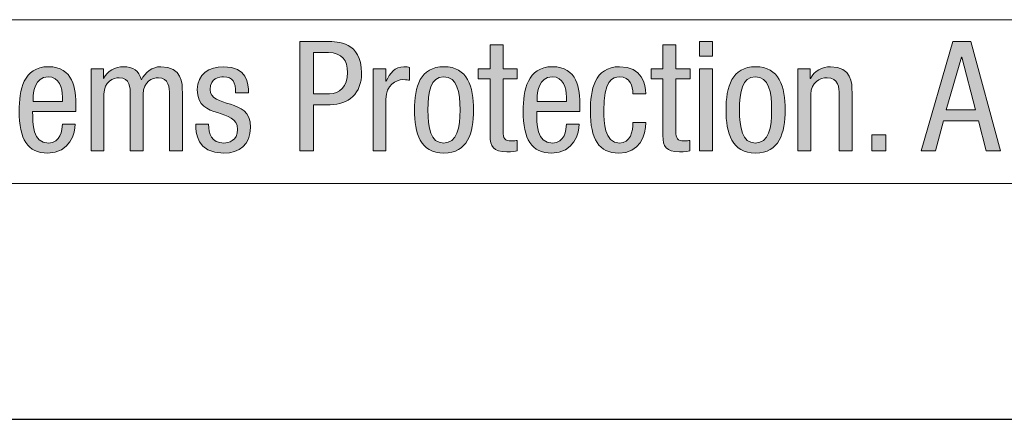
# Model space of a CAD drawing. Header units: inches. Extents: x -3.1 to 15.2, y -1.5 to 10.6.
# Tile 79 of 89: x 13.589 to 14.032, y -1.518 to -1.338. Entities that reach past the tile are written whole.
import ezdxf

# ---------------------------------------------------------------- set-up
doc = ezdxf.new("R2010")
doc.units = ezdxf.units.IN
doc.header["$MEASUREMENT"] = 0
doc.layers.add('chop', color=7, linetype='Continuous')

# ---------------------------------------------------------------- blocks, each defined once
blk = doc.blocks.new('block 3183')
at = {"layer": 'chop', "color": 7, "lineweight": 30, "true_color": 0xffffff}
blk.add_lwpolyline([(-3.01312, -1.51754), (15.17438, -1.51754)], dxfattribs=at)
blk = doc.blocks.new('block 3113')
at = {"layer": 'chop'}
blk.add_blockref('block 3183', (0, 0), dxfattribs=at)
blk = doc.blocks.new('block 3238')
at = {"layer": 'chop', "true_color": 0x231f20}
h = blk.add_hatch(color=179, dxfattribs=at)
h.dxf.hatch_style = 2
edge = h.paths.add_edge_path()
edge.add_spline(control_points=[(13.71554, -1.34774), (13.71554, -1.34774), (13.72807, -1.34774), (13.72807, -1.34774), (13.73234, -1.34774), (13.74329, -1.34774), (13.74329, -1.36186), (13.74329, -1.37103), (13.73743, -1.37611), (13.7291, -1.37611), (13.7291, -1.37611), (13.72158, -1.37611), (13.72158, -1.37611), (13.72158, -1.37611), (13.72158, -1.39692), (13.72158, -1.39692), (13.72158, -1.39692), (13.71554, -1.39692), (13.71554, -1.39692), (13.71554, -1.39692), (13.71554, -1.34774), (13.71554, -1.34774)], knot_values=[0, 0, 0, 0, 1, 1, 1, 2, 2, 2, 3, 3, 3, 4, 4, 4, 5, 5, 5, 6, 6, 6, 7, 7, 7, 7], degree=3, periodic=1)
edge = h.paths.add_edge_path()
edge.add_spline(control_points=[(13.72158, -1.37116), (13.72158, -1.37116), (13.72883, -1.37116), (13.72883, -1.37116), (13.73324, -1.37116), (13.73695, -1.36812), (13.73695, -1.36159), (13.73695, -1.35621), (13.7344, -1.3527), (13.72841, -1.3527), (13.72841, -1.3527), (13.72158, -1.3527), (13.72158, -1.3527), (13.72158, -1.3527), (13.72158, -1.37116), (13.72158, -1.37116)], knot_values=[0, 0, 0, 0, 1, 1, 1, 2, 2, 2, 3, 3, 3, 4, 4, 4, 5, 5, 5, 5], degree=3, periodic=1)
h = blk.add_hatch(color=179, dxfattribs=at)
h.dxf.hatch_style = 2
edge = h.paths.add_edge_path()
edge.add_spline(control_points=[(13.80112, -1.34926), (13.80112, -1.34926), (13.80691, -1.34926), (13.80691, -1.34926), (13.80691, -1.34926), (13.80691, -1.36), (13.80691, -1.36), (13.80691, -1.36), (13.81331, -1.36), (13.81331, -1.36), (13.81331, -1.36), (13.81331, -1.36454), (13.81331, -1.36454), (13.81331, -1.36454), (13.80691, -1.36454), (13.80691, -1.36454), (13.80691, -1.36454), (13.80691, -1.38824), (13.80691, -1.38824), (13.80691, -1.39121), (13.80767, -1.39237), (13.8107, -1.39237), (13.81194, -1.39237), (13.81262, -1.39224), (13.81325, -1.39217), (13.81325, -1.39217), (13.81325, -1.39692), (13.81325, -1.39692), (13.81249, -1.39705), (13.81097, -1.39733), (13.80857, -1.39733), (13.80257, -1.39733), (13.80112, -1.39486), (13.80112, -1.39003), (13.80112, -1.39003), (13.80112, -1.36454), (13.80112, -1.36454), (13.80112, -1.36454), (13.79575, -1.36454), (13.79575, -1.36454), (13.79575, -1.36454), (13.79575, -1.36), (13.79575, -1.36), (13.79575, -1.36), (13.80112, -1.36), (13.80112, -1.36), (13.80112, -1.36), (13.80112, -1.34926), (13.80112, -1.34926)], knot_values=[0, 0, 0, 0, 1, 1, 1, 2, 2, 2, 3, 3, 3, 4, 4, 4, 5, 5, 5, 6, 6, 6, 7, 7, 7, 8, 8, 8, 9, 9, 9, 10, 10, 10, 11, 11, 11, 12, 12, 12, 13, 13, 13, 14, 14, 14, 15, 15, 15, 16, 16, 16, 16], degree=3, periodic=1)
h = blk.add_hatch(color=179, dxfattribs=at)
h.dxf.hatch_style = 2
edge = h.paths.add_edge_path()
edge.add_spline(control_points=[(13.87885, -1.34926), (13.87885, -1.34926), (13.88464, -1.34926), (13.88464, -1.34926), (13.88464, -1.34926), (13.88464, -1.36), (13.88464, -1.36), (13.88464, -1.36), (13.89105, -1.36), (13.89105, -1.36), (13.89105, -1.36), (13.89105, -1.36454), (13.89105, -1.36454), (13.89105, -1.36454), (13.88464, -1.36454), (13.88464, -1.36454), (13.88464, -1.36454), (13.88464, -1.38824), (13.88464, -1.38824), (13.88464, -1.39121), (13.8854, -1.39237), (13.88843, -1.39237), (13.88968, -1.39237), (13.89035, -1.39224), (13.89098, -1.39217), (13.89098, -1.39217), (13.89098, -1.39692), (13.89098, -1.39692), (13.89022, -1.39705), (13.8887, -1.39733), (13.8863, -1.39733), (13.8803, -1.39733), (13.87885, -1.39486), (13.87885, -1.39003), (13.87885, -1.39003), (13.87885, -1.36454), (13.87885, -1.36454), (13.87885, -1.36454), (13.87348, -1.36454), (13.87348, -1.36454), (13.87348, -1.36454), (13.87348, -1.36), (13.87348, -1.36), (13.87348, -1.36), (13.87885, -1.36), (13.87885, -1.36), (13.87885, -1.36), (13.87885, -1.34926), (13.87885, -1.34926)], knot_values=[0, 0, 0, 0, 1, 1, 1, 2, 2, 2, 3, 3, 3, 4, 4, 4, 5, 5, 5, 6, 6, 6, 7, 7, 7, 8, 8, 8, 9, 9, 9, 10, 10, 10, 11, 11, 11, 12, 12, 12, 13, 13, 13, 14, 14, 14, 15, 15, 15, 16, 16, 16, 16], degree=3, periodic=1)
h = blk.add_hatch(color=179, dxfattribs=at)
h.dxf.hatch_style = 2
h.paths.add_polyline_path([(13.89532, -1.34774), (13.9011, -1.34774), (13.9011, -1.35436), (13.89532, -1.35436)])
h.paths.add_polyline_path([(13.89532, -1.36), (13.9011, -1.36), (13.9011, -1.39692), (13.89532, -1.39692)])
h = blk.add_hatch(color=179, dxfattribs=at)
h.dxf.hatch_style = 2
h.paths.add_polyline_path([(14.00926, -1.34774), (14.0174, -1.34774), (14.03063, -1.39692), (14.02428, -1.39692), (14.02078, -1.38342), (14.00507, -1.38342), (14.00142, -1.39692), (13.99508, -1.39692)])
h.paths.add_polyline_path([(14.00631, -1.37846), (14.01953, -1.37846), (14.01326, -1.3547), (14.01313, -1.3547)])
h = blk.add_hatch(color=179, dxfattribs=at)
h.dxf.hatch_style = 2
edge = h.paths.add_edge_path()
edge.add_spline(control_points=[(13.59531, -1.37915), (13.59531, -1.38479), (13.59531, -1.39334), (13.6024, -1.39334), (13.60791, -1.39334), (13.60867, -1.38755), (13.60867, -1.38479), (13.60867, -1.38479), (13.61445, -1.38479), (13.61445, -1.38479), (13.61445, -1.38873), (13.61211, -1.39788), (13.60205, -1.39788), (13.59303, -1.39788), (13.58925, -1.39162), (13.58925, -1.37895), (13.58925, -1.36971), (13.59104, -1.35904), (13.6024, -1.35904), (13.6137, -1.35904), (13.61473, -1.36888), (13.61473, -1.3768), (13.61473, -1.3768), (13.61473, -1.37915), (13.61473, -1.37915), (13.61473, -1.37915), (13.59531, -1.37915), (13.59531, -1.37915)], knot_values=[0, 0, 0, 0, 1, 1, 1, 2, 2, 2, 3, 3, 3, 4, 4, 4, 5, 5, 5, 6, 6, 6, 7, 7, 7, 8, 8, 8, 9, 9, 9, 9], degree=3, periodic=1)
edge = h.paths.add_edge_path()
edge.add_spline(control_points=[(13.60867, -1.37461), (13.60867, -1.37461), (13.60867, -1.3726), (13.60867, -1.3726), (13.60867, -1.36848), (13.60735, -1.36358), (13.60227, -1.36358), (13.5962, -1.36358), (13.59551, -1.37103), (13.59551, -1.37322), (13.59551, -1.37322), (13.59551, -1.37461), (13.59551, -1.37461), (13.59551, -1.37461), (13.60867, -1.37461), (13.60867, -1.37461)], knot_values=[0, 0, 0, 0, 1, 1, 1, 2, 2, 2, 3, 3, 3, 4, 4, 4, 5, 5, 5, 5], degree=3, periodic=1)
h = blk.add_hatch(color=179, dxfattribs=at)
h.dxf.hatch_style = 2
edge = h.paths.add_edge_path()
edge.add_spline(control_points=[(13.62161, -1.36), (13.62161, -1.36), (13.62712, -1.36), (13.62712, -1.36), (13.62712, -1.36), (13.62712, -1.36434), (13.62712, -1.36434), (13.62712, -1.36434), (13.62725, -1.36434), (13.62725, -1.36434), (13.62877, -1.36096), (13.63262, -1.35904), (13.6362, -1.35904), (13.64048, -1.35904), (13.64303, -1.36069), (13.64421, -1.3649), (13.64585, -1.36165), (13.64916, -1.35904), (13.65294, -1.35904), (13.66265, -1.35904), (13.66265, -1.3664), (13.66265, -1.37074), (13.66265, -1.37074), (13.66265, -1.39692), (13.66265, -1.39692), (13.66265, -1.39692), (13.65687, -1.39692), (13.65687, -1.39692), (13.65687, -1.39692), (13.65687, -1.37143), (13.65687, -1.37143), (13.65687, -1.36861), (13.65667, -1.364), (13.65191, -1.364), (13.64922, -1.364), (13.64502, -1.36565), (13.64502, -1.37143), (13.64502, -1.37143), (13.64502, -1.39692), (13.64502, -1.39692), (13.64502, -1.39692), (13.63924, -1.39692), (13.63924, -1.39692), (13.63924, -1.39692), (13.63924, -1.37143), (13.63924, -1.37143), (13.63924, -1.36861), (13.63904, -1.364), (13.63428, -1.364), (13.63159, -1.364), (13.62739, -1.36565), (13.62739, -1.37143), (13.62739, -1.37143), (13.62739, -1.39692), (13.62739, -1.39692), (13.62739, -1.39692), (13.62161, -1.39692), (13.62161, -1.39692), (13.62161, -1.39692), (13.62161, -1.36), (13.62161, -1.36)], knot_values=[0, 0, 0, 0, 1, 1, 1, 2, 2, 2, 3, 3, 3, 4, 4, 4, 5, 5, 5, 6, 6, 6, 7, 7, 7, 8, 8, 8, 9, 9, 9, 10, 10, 10, 11, 11, 11, 12, 12, 12, 13, 13, 13, 14, 14, 14, 15, 15, 15, 16, 16, 16, 17, 17, 17, 18, 18, 18, 19, 19, 19, 20, 20, 20, 20], degree=3, periodic=1)
h = blk.add_hatch(color=179, dxfattribs=at)
h.dxf.hatch_style = 2
edge = h.paths.add_edge_path()
edge.add_spline(control_points=[(13.6866, -1.37081), (13.6866, -1.36613), (13.68537, -1.36358), (13.68117, -1.36358), (13.67931, -1.36358), (13.67517, -1.36407), (13.67517, -1.36924), (13.67517, -1.37358), (13.67971, -1.37439), (13.68427, -1.37591), (13.68875, -1.37743), (13.69329, -1.37901), (13.69329, -1.38631), (13.69329, -1.3941), (13.68826, -1.39788), (13.68137, -1.39788), (13.66884, -1.39788), (13.6687, -1.38859), (13.6687, -1.38479), (13.6687, -1.38479), (13.67449, -1.38479), (13.67449, -1.38479), (13.67449, -1.38927), (13.67573, -1.39334), (13.68137, -1.39334), (13.68323, -1.39334), (13.6875, -1.39244), (13.6875, -1.38721), (13.6875, -1.38224), (13.68296, -1.38121), (13.67848, -1.37969), (13.674, -1.37819), (13.66939, -1.37687), (13.66939, -1.36924), (13.66939, -1.36235), (13.67476, -1.35904), (13.68117, -1.35904), (13.69191, -1.35904), (13.69233, -1.36647), (13.6924, -1.37081), (13.6924, -1.37081), (13.6866, -1.37081), (13.6866, -1.37081)], knot_values=[0, 0, 0, 0, 1, 1, 1, 2, 2, 2, 3, 3, 3, 4, 4, 4, 5, 5, 5, 6, 6, 6, 7, 7, 7, 8, 8, 8, 9, 9, 9, 10, 10, 10, 11, 11, 11, 12, 12, 12, 13, 13, 13, 14, 14, 14, 14], degree=3, periodic=1)
h = blk.add_hatch(color=179, dxfattribs=at)
h.dxf.hatch_style = 2
edge = h.paths.add_edge_path()
edge.add_spline(control_points=[(13.74844, -1.36), (13.74844, -1.36), (13.75423, -1.36), (13.75423, -1.36), (13.75423, -1.36), (13.75423, -1.36551), (13.75423, -1.36551), (13.75423, -1.36551), (13.75437, -1.36551), (13.75437, -1.36551), (13.75602, -1.36199), (13.75822, -1.35904), (13.76236, -1.35904), (13.76352, -1.35904), (13.76435, -1.35917), (13.76491, -1.35946), (13.76491, -1.35946), (13.76491, -1.3651), (13.76491, -1.3651), (13.76435, -1.36503), (13.76367, -1.36483), (13.7618, -1.36483), (13.75891, -1.36483), (13.75423, -1.36745), (13.75423, -1.37358), (13.75423, -1.37358), (13.75423, -1.39692), (13.75423, -1.39692), (13.75423, -1.39692), (13.74844, -1.39692), (13.74844, -1.39692), (13.74844, -1.39692), (13.74844, -1.36), (13.74844, -1.36)], knot_values=[0, 0, 0, 0, 1, 1, 1, 2, 2, 2, 3, 3, 3, 4, 4, 4, 5, 5, 5, 6, 6, 6, 7, 7, 7, 8, 8, 8, 9, 9, 9, 10, 10, 10, 11, 11, 11, 11], degree=3, periodic=1)
h = blk.add_hatch(color=179, dxfattribs=at)
h.dxf.hatch_style = 2
edge = h.paths.add_edge_path()
edge.add_spline(control_points=[(13.78033, -1.35904), (13.791, -1.35904), (13.79362, -1.36806), (13.79362, -1.37846), (13.79362, -1.38886), (13.79093, -1.39788), (13.78033, -1.39788), (13.76965, -1.39788), (13.76704, -1.38886), (13.76704, -1.37846), (13.76704, -1.36806), (13.76972, -1.35904), (13.78033, -1.35904)], knot_values=[0, 0, 0, 0, 1, 1, 1, 2, 2, 2, 3, 3, 3, 4, 4, 4, 4], degree=3, periodic=1)
edge = h.paths.add_edge_path()
edge.add_spline(control_points=[(13.78757, -1.37846), (13.78757, -1.37047), (13.78639, -1.36358), (13.78019, -1.36358), (13.77435, -1.36358), (13.7731, -1.37047), (13.7731, -1.37846), (13.7731, -1.38645), (13.77426, -1.39334), (13.78019, -1.39334), (13.78632, -1.39334), (13.78757, -1.38645), (13.78757, -1.37846)], knot_values=[0, 0, 0, 0, 1, 1, 1, 2, 2, 2, 3, 3, 3, 4, 4, 4, 4], degree=3, periodic=1)
h = blk.add_hatch(color=179, dxfattribs=at)
h.dxf.hatch_style = 2
edge = h.paths.add_edge_path()
edge.add_spline(control_points=[(13.82205, -1.37915), (13.82205, -1.38479), (13.82205, -1.39334), (13.82914, -1.39334), (13.83465, -1.39334), (13.83541, -1.38755), (13.83541, -1.38479), (13.83541, -1.38479), (13.84119, -1.38479), (13.84119, -1.38479), (13.84119, -1.38873), (13.83885, -1.39788), (13.82879, -1.39788), (13.81977, -1.39788), (13.81599, -1.39162), (13.81599, -1.37895), (13.81599, -1.36971), (13.81778, -1.35904), (13.82914, -1.35904), (13.84044, -1.35904), (13.84147, -1.36888), (13.84147, -1.3768), (13.84147, -1.3768), (13.84147, -1.37915), (13.84147, -1.37915), (13.84147, -1.37915), (13.82205, -1.37915), (13.82205, -1.37915)], knot_values=[0, 0, 0, 0, 1, 1, 1, 2, 2, 2, 3, 3, 3, 4, 4, 4, 5, 5, 5, 6, 6, 6, 7, 7, 7, 8, 8, 8, 9, 9, 9, 9], degree=3, periodic=1)
edge = h.paths.add_edge_path()
edge.add_spline(control_points=[(13.83541, -1.37461), (13.83541, -1.37461), (13.83541, -1.3726), (13.83541, -1.3726), (13.83541, -1.36848), (13.83409, -1.36358), (13.82901, -1.36358), (13.82294, -1.36358), (13.82225, -1.37103), (13.82225, -1.37322), (13.82225, -1.37322), (13.82225, -1.37461), (13.82225, -1.37461), (13.82225, -1.37461), (13.83541, -1.37461), (13.83541, -1.37461)], knot_values=[0, 0, 0, 0, 1, 1, 1, 2, 2, 2, 3, 3, 3, 4, 4, 4, 5, 5, 5, 5], degree=3, periodic=1)
h = blk.add_hatch(color=179, dxfattribs=at)
h.dxf.hatch_style = 2
edge = h.paths.add_edge_path()
edge.add_spline(control_points=[(13.86536, -1.37123), (13.86536, -1.36765), (13.86392, -1.36358), (13.85951, -1.36358), (13.85593, -1.36358), (13.85227, -1.36537), (13.85227, -1.37888), (13.85227, -1.38369), (13.85234, -1.39334), (13.85929, -1.39334), (13.86426, -1.39334), (13.86536, -1.3881), (13.86536, -1.3841), (13.86536, -1.3841), (13.87115, -1.3841), (13.87115, -1.3841), (13.87115, -1.38996), (13.86825, -1.39788), (13.85902, -1.39788), (13.85, -1.39788), (13.84622, -1.39162), (13.84622, -1.37895), (13.84622, -1.36971), (13.84801, -1.35904), (13.85936, -1.35904), (13.86943, -1.35904), (13.87115, -1.36696), (13.87115, -1.37123), (13.87115, -1.37123), (13.86536, -1.37123), (13.86536, -1.37123)], knot_values=[0, 0, 0, 0, 1, 1, 1, 2, 2, 2, 3, 3, 3, 4, 4, 4, 5, 5, 5, 6, 6, 6, 7, 7, 7, 8, 8, 8, 9, 9, 9, 10, 10, 10, 10], degree=3, periodic=1)
h = blk.add_hatch(color=179, dxfattribs=at)
h.dxf.hatch_style = 2
edge = h.paths.add_edge_path()
edge.add_spline(control_points=[(13.92052, -1.35904), (13.93119, -1.35904), (13.93381, -1.36806), (13.93381, -1.37846), (13.93381, -1.38886), (13.93113, -1.39788), (13.92052, -1.39788), (13.90984, -1.39788), (13.90723, -1.38886), (13.90723, -1.37846), (13.90723, -1.36806), (13.90991, -1.35904), (13.92052, -1.35904)], knot_values=[0, 0, 0, 0, 1, 1, 1, 2, 2, 2, 3, 3, 3, 4, 4, 4, 4], degree=3, periodic=1)
edge = h.paths.add_edge_path()
edge.add_spline(control_points=[(13.92776, -1.37846), (13.92776, -1.37047), (13.92658, -1.36358), (13.92038, -1.36358), (13.91454, -1.36358), (13.91329, -1.37047), (13.91329, -1.37846), (13.91329, -1.38645), (13.91446, -1.39334), (13.92038, -1.39334), (13.92651, -1.39334), (13.92776, -1.38645), (13.92776, -1.37846)], knot_values=[0, 0, 0, 0, 1, 1, 1, 2, 2, 2, 3, 3, 3, 4, 4, 4, 4], degree=3, periodic=1)
h = blk.add_hatch(color=179, dxfattribs=at)
h.dxf.hatch_style = 2
edge = h.paths.add_edge_path()
edge.add_spline(control_points=[(13.93959, -1.36), (13.93959, -1.36), (13.94511, -1.36), (13.94511, -1.36), (13.94511, -1.36), (13.94511, -1.36434), (13.94511, -1.36434), (13.94511, -1.36434), (13.94524, -1.36434), (13.94524, -1.36434), (13.94675, -1.36096), (13.95062, -1.35904), (13.9542, -1.35904), (13.96391, -1.35904), (13.96391, -1.3664), (13.96391, -1.37074), (13.96391, -1.37074), (13.96391, -1.39692), (13.96391, -1.39692), (13.96391, -1.39692), (13.95812, -1.39692), (13.95812, -1.39692), (13.95812, -1.39692), (13.95812, -1.37143), (13.95812, -1.37143), (13.95812, -1.36861), (13.95791, -1.364), (13.95268, -1.364), (13.94958, -1.364), (13.94538, -1.36606), (13.94538, -1.37143), (13.94538, -1.37143), (13.94538, -1.39692), (13.94538, -1.39692), (13.94538, -1.39692), (13.93959, -1.39692), (13.93959, -1.39692), (13.93959, -1.39692), (13.93959, -1.36), (13.93959, -1.36)], knot_values=[0, 0, 0, 0, 1, 1, 1, 2, 2, 2, 3, 3, 3, 4, 4, 4, 5, 5, 5, 6, 6, 6, 7, 7, 7, 8, 8, 8, 9, 9, 9, 10, 10, 10, 11, 11, 11, 12, 12, 12, 13, 13, 13, 13], degree=3, periodic=1)
h = blk.add_hatch(color=179, dxfattribs=at)
h.dxf.hatch_style = 2
h.paths.add_polyline_path([(13.97278, -1.38962), (13.97911, -1.38962), (13.97911, -1.39692), (13.97278, -1.39692)])
at = {"layer": 'chop', "lineweight": 0}
for points in [[(13.89532, -1.34774), (13.9011, -1.34774), (13.9011, -1.35436), (13.89532, -1.35436), (13.89532, -1.34774)], [(14.00926, -1.34774), (14.0174, -1.34774), (14.03063, -1.39692), (14.02428, -1.39692), (14.02078, -1.38342), (14.00507, -1.38342), (14.00142, -1.39692), (13.99508, -1.39692), (14.00926, -1.34774)], [(14.00631, -1.37846), (14.01953, -1.37846), (14.01326, -1.3547), (14.01313, -1.3547), (14.00631, -1.37846)], [(13.89532, -1.36), (13.9011, -1.36), (13.9011, -1.39692), (13.89532, -1.39692), (13.89532, -1.36)], [(13.97278, -1.38962), (13.97911, -1.38962), (13.97911, -1.39692), (13.97278, -1.39692), (13.97278, -1.38962)]]:
    blk.add_lwpolyline(points, dxfattribs=at)
for points, knots in [([(13.71554, -1.34774), (13.71554, -1.34774), (13.72807, -1.34774), (13.72807, -1.34774), (13.73234, -1.34774), (13.74329, -1.34774), (13.74329, -1.36186), (13.74329, -1.37103), (13.73743, -1.37611), (13.7291, -1.37611), (13.7291, -1.37611), (13.72158, -1.37611), (13.72158, -1.37611), (13.72158, -1.37611), (13.72158, -1.39692), (13.72158, -1.39692), (13.72158, -1.39692), (13.71554, -1.39692), (13.71554, -1.39692), (13.71554, -1.39692), (13.71554, -1.34774), (13.71554, -1.34774)], [0, 0, 0, 0, 1, 1, 1, 2, 2, 2, 3, 3, 3, 4, 4, 4, 5, 5, 5, 6, 6, 6, 7, 7, 7, 7]), ([(13.80112, -1.34926), (13.80112, -1.34926), (13.80691, -1.34926), (13.80691, -1.34926), (13.80691, -1.34926), (13.80691, -1.36), (13.80691, -1.36), (13.80691, -1.36), (13.81331, -1.36), (13.81331, -1.36), (13.81331, -1.36), (13.81331, -1.36454), (13.81331, -1.36454), (13.81331, -1.36454), (13.80691, -1.36454), (13.80691, -1.36454), (13.80691, -1.36454), (13.80691, -1.38824), (13.80691, -1.38824), (13.80691, -1.39121), (13.80767, -1.39237), (13.8107, -1.39237), (13.81194, -1.39237), (13.81262, -1.39224), (13.81325, -1.39217), (13.81325, -1.39217), (13.81325, -1.39692), (13.81325, -1.39692), (13.81249, -1.39705), (13.81097, -1.39733), (13.80857, -1.39733), (13.80257, -1.39733), (13.80112, -1.39486), (13.80112, -1.39003), (13.80112, -1.39003), (13.80112, -1.36454), (13.80112, -1.36454), (13.80112, -1.36454), (13.79575, -1.36454), (13.79575, -1.36454), (13.79575, -1.36454), (13.79575, -1.36), (13.79575, -1.36), (13.79575, -1.36), (13.80112, -1.36), (13.80112, -1.36), (13.80112, -1.36), (13.80112, -1.34926), (13.80112, -1.34926)], [0, 0, 0, 0, 1, 1, 1, 2, 2, 2, 3, 3, 3, 4, 4, 4, 5, 5, 5, 6, 6, 6, 7, 7, 7, 8, 8, 8, 9, 9, 9, 10, 10, 10, 11, 11, 11, 12, 12, 12, 13, 13, 13, 14, 14, 14, 15, 15, 15, 16, 16, 16, 16]), ([(13.87885, -1.34926), (13.87885, -1.34926), (13.88464, -1.34926), (13.88464, -1.34926), (13.88464, -1.34926), (13.88464, -1.36), (13.88464, -1.36), (13.88464, -1.36), (13.89105, -1.36), (13.89105, -1.36), (13.89105, -1.36), (13.89105, -1.36454), (13.89105, -1.36454), (13.89105, -1.36454), (13.88464, -1.36454), (13.88464, -1.36454), (13.88464, -1.36454), (13.88464, -1.38824), (13.88464, -1.38824), (13.88464, -1.39121), (13.8854, -1.39237), (13.88843, -1.39237), (13.88968, -1.39237), (13.89035, -1.39224), (13.89098, -1.39217), (13.89098, -1.39217), (13.89098, -1.39692), (13.89098, -1.39692), (13.89022, -1.39705), (13.8887, -1.39733), (13.8863, -1.39733), (13.8803, -1.39733), (13.87885, -1.39486), (13.87885, -1.39003), (13.87885, -1.39003), (13.87885, -1.36454), (13.87885, -1.36454), (13.87885, -1.36454), (13.87348, -1.36454), (13.87348, -1.36454), (13.87348, -1.36454), (13.87348, -1.36), (13.87348, -1.36), (13.87348, -1.36), (13.87885, -1.36), (13.87885, -1.36), (13.87885, -1.36), (13.87885, -1.34926), (13.87885, -1.34926)], [0, 0, 0, 0, 1, 1, 1, 2, 2, 2, 3, 3, 3, 4, 4, 4, 5, 5, 5, 6, 6, 6, 7, 7, 7, 8, 8, 8, 9, 9, 9, 10, 10, 10, 11, 11, 11, 12, 12, 12, 13, 13, 13, 14, 14, 14, 15, 15, 15, 16, 16, 16, 16]), ([(13.72158, -1.37116), (13.72158, -1.37116), (13.72883, -1.37116), (13.72883, -1.37116), (13.73324, -1.37116), (13.73695, -1.36812), (13.73695, -1.36159), (13.73695, -1.35621), (13.7344, -1.3527), (13.72841, -1.3527), (13.72841, -1.3527), (13.72158, -1.3527), (13.72158, -1.3527), (13.72158, -1.3527), (13.72158, -1.37116), (13.72158, -1.37116)], [0, 0, 0, 0, 1, 1, 1, 2, 2, 2, 3, 3, 3, 4, 4, 4, 5, 5, 5, 5]), ([(13.59531, -1.37915), (13.59531, -1.38479), (13.59531, -1.39334), (13.6024, -1.39334), (13.60791, -1.39334), (13.60867, -1.38755), (13.60867, -1.38479), (13.60867, -1.38479), (13.61445, -1.38479), (13.61445, -1.38479), (13.61445, -1.38873), (13.61211, -1.39788), (13.60205, -1.39788), (13.59303, -1.39788), (13.58925, -1.39162), (13.58925, -1.37895), (13.58925, -1.36971), (13.59104, -1.35904), (13.6024, -1.35904), (13.6137, -1.35904), (13.61473, -1.36888), (13.61473, -1.3768), (13.61473, -1.3768), (13.61473, -1.37915), (13.61473, -1.37915), (13.61473, -1.37915), (13.59531, -1.37915), (13.59531, -1.37915)], [0, 0, 0, 0, 1, 1, 1, 2, 2, 2, 3, 3, 3, 4, 4, 4, 5, 5, 5, 6, 6, 6, 7, 7, 7, 8, 8, 8, 9, 9, 9, 9]), ([(13.62161, -1.36), (13.62161, -1.36), (13.62712, -1.36), (13.62712, -1.36), (13.62712, -1.36), (13.62712, -1.36434), (13.62712, -1.36434), (13.62712, -1.36434), (13.62725, -1.36434), (13.62725, -1.36434), (13.62877, -1.36096), (13.63262, -1.35904), (13.6362, -1.35904), (13.64048, -1.35904), (13.64303, -1.36069), (13.64421, -1.3649), (13.64585, -1.36165), (13.64916, -1.35904), (13.65294, -1.35904), (13.66265, -1.35904), (13.66265, -1.3664), (13.66265, -1.37074), (13.66265, -1.37074), (13.66265, -1.39692), (13.66265, -1.39692), (13.66265, -1.39692), (13.65687, -1.39692), (13.65687, -1.39692), (13.65687, -1.39692), (13.65687, -1.37143), (13.65687, -1.37143), (13.65687, -1.36861), (13.65667, -1.364), (13.65191, -1.364), (13.64922, -1.364), (13.64502, -1.36565), (13.64502, -1.37143), (13.64502, -1.37143), (13.64502, -1.39692), (13.64502, -1.39692), (13.64502, -1.39692), (13.63924, -1.39692), (13.63924, -1.39692), (13.63924, -1.39692), (13.63924, -1.37143), (13.63924, -1.37143), (13.63924, -1.36861), (13.63904, -1.364), (13.63428, -1.364), (13.63159, -1.364), (13.62739, -1.36565), (13.62739, -1.37143), (13.62739, -1.37143), (13.62739, -1.39692), (13.62739, -1.39692), (13.62739, -1.39692), (13.62161, -1.39692), (13.62161, -1.39692), (13.62161, -1.39692), (13.62161, -1.36), (13.62161, -1.36)], [0, 0, 0, 0, 1, 1, 1, 2, 2, 2, 3, 3, 3, 4, 4, 4, 5, 5, 5, 6, 6, 6, 7, 7, 7, 8, 8, 8, 9, 9, 9, 10, 10, 10, 11, 11, 11, 12, 12, 12, 13, 13, 13, 14, 14, 14, 15, 15, 15, 16, 16, 16, 17, 17, 17, 18, 18, 18, 19, 19, 19, 20, 20, 20, 20]), ([(13.6866, -1.37081), (13.6866, -1.36613), (13.68537, -1.36358), (13.68117, -1.36358), (13.67931, -1.36358), (13.67517, -1.36407), (13.67517, -1.36924), (13.67517, -1.37358), (13.67971, -1.37439), (13.68427, -1.37591), (13.68875, -1.37743), (13.69329, -1.37901), (13.69329, -1.38631), (13.69329, -1.3941), (13.68826, -1.39788), (13.68137, -1.39788), (13.66884, -1.39788), (13.6687, -1.38859), (13.6687, -1.38479), (13.6687, -1.38479), (13.67449, -1.38479), (13.67449, -1.38479), (13.67449, -1.38927), (13.67573, -1.39334), (13.68137, -1.39334), (13.68323, -1.39334), (13.6875, -1.39244), (13.6875, -1.38721), (13.6875, -1.38224), (13.68296, -1.38121), (13.67848, -1.37969), (13.674, -1.37819), (13.66939, -1.37687), (13.66939, -1.36924), (13.66939, -1.36235), (13.67476, -1.35904), (13.68117, -1.35904), (13.69191, -1.35904), (13.69233, -1.36647), (13.6924, -1.37081), (13.6924, -1.37081), (13.6866, -1.37081), (13.6866, -1.37081)], [0, 0, 0, 0, 1, 1, 1, 2, 2, 2, 3, 3, 3, 4, 4, 4, 5, 5, 5, 6, 6, 6, 7, 7, 7, 8, 8, 8, 9, 9, 9, 10, 10, 10, 11, 11, 11, 12, 12, 12, 13, 13, 13, 14, 14, 14, 14]), ([(13.74844, -1.36), (13.74844, -1.36), (13.75423, -1.36), (13.75423, -1.36), (13.75423, -1.36), (13.75423, -1.36551), (13.75423, -1.36551), (13.75423, -1.36551), (13.75437, -1.36551), (13.75437, -1.36551), (13.75602, -1.36199), (13.75822, -1.35904), (13.76236, -1.35904), (13.76352, -1.35904), (13.76435, -1.35917), (13.76491, -1.35946), (13.76491, -1.35946), (13.76491, -1.3651), (13.76491, -1.3651), (13.76435, -1.36503), (13.76367, -1.36483), (13.7618, -1.36483), (13.75891, -1.36483), (13.75423, -1.36745), (13.75423, -1.37358), (13.75423, -1.37358), (13.75423, -1.39692), (13.75423, -1.39692), (13.75423, -1.39692), (13.74844, -1.39692), (13.74844, -1.39692), (13.74844, -1.39692), (13.74844, -1.36), (13.74844, -1.36)], [0, 0, 0, 0, 1, 1, 1, 2, 2, 2, 3, 3, 3, 4, 4, 4, 5, 5, 5, 6, 6, 6, 7, 7, 7, 8, 8, 8, 9, 9, 9, 10, 10, 10, 11, 11, 11, 11]), ([(13.78033, -1.35904), (13.791, -1.35904), (13.79362, -1.36806), (13.79362, -1.37846), (13.79362, -1.38886), (13.79093, -1.39788), (13.78033, -1.39788), (13.76965, -1.39788), (13.76704, -1.38886), (13.76704, -1.37846), (13.76704, -1.36806), (13.76972, -1.35904), (13.78033, -1.35904)], [0, 0, 0, 0, 1, 1, 1, 2, 2, 2, 3, 3, 3, 4, 4, 4, 4]), ([(13.82205, -1.37915), (13.82205, -1.38479), (13.82205, -1.39334), (13.82914, -1.39334), (13.83465, -1.39334), (13.83541, -1.38755), (13.83541, -1.38479), (13.83541, -1.38479), (13.84119, -1.38479), (13.84119, -1.38479), (13.84119, -1.38873), (13.83885, -1.39788), (13.82879, -1.39788), (13.81977, -1.39788), (13.81599, -1.39162), (13.81599, -1.37895), (13.81599, -1.36971), (13.81778, -1.35904), (13.82914, -1.35904), (13.84044, -1.35904), (13.84147, -1.36888), (13.84147, -1.3768), (13.84147, -1.3768), (13.84147, -1.37915), (13.84147, -1.37915), (13.84147, -1.37915), (13.82205, -1.37915), (13.82205, -1.37915)], [0, 0, 0, 0, 1, 1, 1, 2, 2, 2, 3, 3, 3, 4, 4, 4, 5, 5, 5, 6, 6, 6, 7, 7, 7, 8, 8, 8, 9, 9, 9, 9]), ([(13.86536, -1.37123), (13.86536, -1.36765), (13.86392, -1.36358), (13.85951, -1.36358), (13.85593, -1.36358), (13.85227, -1.36537), (13.85227, -1.37888), (13.85227, -1.38369), (13.85234, -1.39334), (13.85929, -1.39334), (13.86426, -1.39334), (13.86536, -1.3881), (13.86536, -1.3841), (13.86536, -1.3841), (13.87115, -1.3841), (13.87115, -1.3841), (13.87115, -1.38996), (13.86825, -1.39788), (13.85902, -1.39788), (13.85, -1.39788), (13.84622, -1.39162), (13.84622, -1.37895), (13.84622, -1.36971), (13.84801, -1.35904), (13.85936, -1.35904), (13.86943, -1.35904), (13.87115, -1.36696), (13.87115, -1.37123), (13.87115, -1.37123), (13.86536, -1.37123), (13.86536, -1.37123)], [0, 0, 0, 0, 1, 1, 1, 2, 2, 2, 3, 3, 3, 4, 4, 4, 5, 5, 5, 6, 6, 6, 7, 7, 7, 8, 8, 8, 9, 9, 9, 10, 10, 10, 10]), ([(13.92052, -1.35904), (13.93119, -1.35904), (13.93381, -1.36806), (13.93381, -1.37846), (13.93381, -1.38886), (13.93113, -1.39788), (13.92052, -1.39788), (13.90984, -1.39788), (13.90723, -1.38886), (13.90723, -1.37846), (13.90723, -1.36806), (13.90991, -1.35904), (13.92052, -1.35904)], [0, 0, 0, 0, 1, 1, 1, 2, 2, 2, 3, 3, 3, 4, 4, 4, 4]), ([(13.93959, -1.36), (13.93959, -1.36), (13.94511, -1.36), (13.94511, -1.36), (13.94511, -1.36), (13.94511, -1.36434), (13.94511, -1.36434), (13.94511, -1.36434), (13.94524, -1.36434), (13.94524, -1.36434), (13.94675, -1.36096), (13.95062, -1.35904), (13.9542, -1.35904), (13.96391, -1.35904), (13.96391, -1.3664), (13.96391, -1.37074), (13.96391, -1.37074), (13.96391, -1.39692), (13.96391, -1.39692), (13.96391, -1.39692), (13.95812, -1.39692), (13.95812, -1.39692), (13.95812, -1.39692), (13.95812, -1.37143), (13.95812, -1.37143), (13.95812, -1.36861), (13.95791, -1.364), (13.95268, -1.364), (13.94958, -1.364), (13.94538, -1.36606), (13.94538, -1.37143), (13.94538, -1.37143), (13.94538, -1.39692), (13.94538, -1.39692), (13.94538, -1.39692), (13.93959, -1.39692), (13.93959, -1.39692), (13.93959, -1.39692), (13.93959, -1.36), (13.93959, -1.36)], [0, 0, 0, 0, 1, 1, 1, 2, 2, 2, 3, 3, 3, 4, 4, 4, 5, 5, 5, 6, 6, 6, 7, 7, 7, 8, 8, 8, 9, 9, 9, 10, 10, 10, 11, 11, 11, 12, 12, 12, 13, 13, 13, 13]), ([(13.60867, -1.37461), (13.60867, -1.37461), (13.60867, -1.3726), (13.60867, -1.3726), (13.60867, -1.36848), (13.60735, -1.36358), (13.60227, -1.36358), (13.5962, -1.36358), (13.59551, -1.37103), (13.59551, -1.37322), (13.59551, -1.37322), (13.59551, -1.37461), (13.59551, -1.37461), (13.59551, -1.37461), (13.60867, -1.37461), (13.60867, -1.37461)], [0, 0, 0, 0, 1, 1, 1, 2, 2, 2, 3, 3, 3, 4, 4, 4, 5, 5, 5, 5]), ([(13.78757, -1.37846), (13.78757, -1.37047), (13.78639, -1.36358), (13.78019, -1.36358), (13.77435, -1.36358), (13.7731, -1.37047), (13.7731, -1.37846), (13.7731, -1.38645), (13.77426, -1.39334), (13.78019, -1.39334), (13.78632, -1.39334), (13.78757, -1.38645), (13.78757, -1.37846)], [0, 0, 0, 0, 1, 1, 1, 2, 2, 2, 3, 3, 3, 4, 4, 4, 4]), ([(13.83541, -1.37461), (13.83541, -1.37461), (13.83541, -1.3726), (13.83541, -1.3726), (13.83541, -1.36848), (13.83409, -1.36358), (13.82901, -1.36358), (13.82294, -1.36358), (13.82225, -1.37103), (13.82225, -1.37322), (13.82225, -1.37322), (13.82225, -1.37461), (13.82225, -1.37461), (13.82225, -1.37461), (13.83541, -1.37461), (13.83541, -1.37461)], [0, 0, 0, 0, 1, 1, 1, 2, 2, 2, 3, 3, 3, 4, 4, 4, 5, 5, 5, 5]), ([(13.92776, -1.37846), (13.92776, -1.37047), (13.92658, -1.36358), (13.92038, -1.36358), (13.91454, -1.36358), (13.91329, -1.37047), (13.91329, -1.37846), (13.91329, -1.38645), (13.91446, -1.39334), (13.92038, -1.39334), (13.92651, -1.39334), (13.92776, -1.38645), (13.92776, -1.37846)], [0, 0, 0, 0, 1, 1, 1, 2, 2, 2, 3, 3, 3, 4, 4, 4, 4])]:
    blk.add_open_spline(points, degree=3, knots=knots, dxfattribs=at)
blk = doc.blocks.new('block 3236')
at = {"layer": 'chop', "lineweight": 0}
blk.add_lwpolyline([(12.76473, -1.3379), (14.71651, -1.3379), (14.71651, -1.41152), (12.76473, -1.41152), (12.76473, -1.3379)], dxfattribs=at)
at = {"layer": 'chop'}
blk.add_blockref('block 3238', (0, 0), dxfattribs=at)
blk = doc.blocks.new('block 3235')
at = {"layer": 'chop', "lineweight": 0}
blk.add_lwpolyline([(12.76473, -1.33791), (14.71651, -1.33791), (14.71651, -1.41152), (12.76473, -1.41152), (12.76473, -1.33791)], dxfattribs=at)
at = {"layer": 'chop'}
blk.add_blockref('block 3236', (0, 0), dxfattribs=at)
blk = doc.blocks.new('block 3234')
at = {"layer": 'chop'}
blk.add_blockref('block 3235', (0, 0), dxfattribs=at)

msp = doc.modelspace()

# ---------------------------------------------------------------- block references
at = {"layer": 'chop'}
for name in ['block 3113', 'block 3234']:
    msp.add_blockref(name, (0, 0), dxfattribs=at)

doc.saveas('drawing.dxf')
